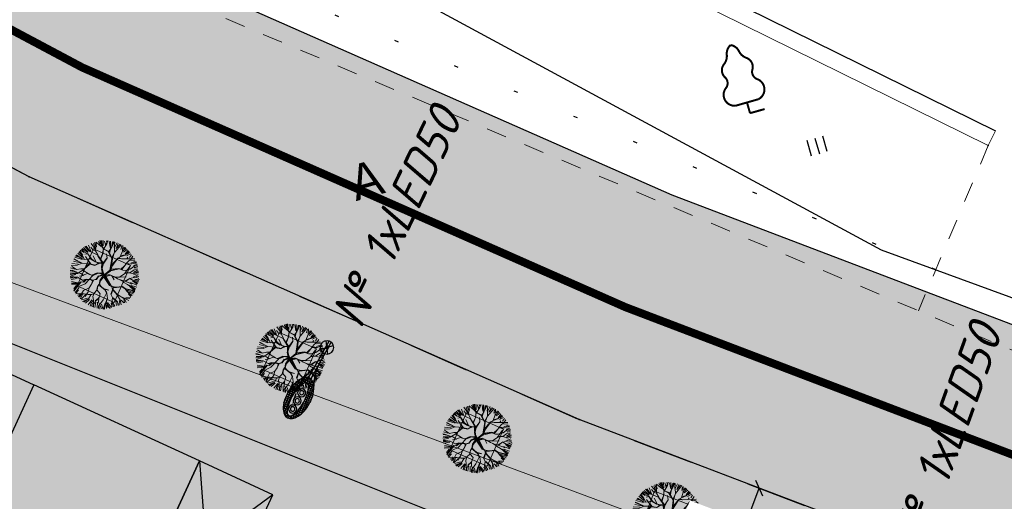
# Model space of a CAD drawing. Extents: x 4085 to 16701, y -65 to 10948.
# Tile 180 of 256: x 14940 to 14964, y 10844 to 10856. Entities that reach past the tile are written whole.
import ezdxf
from ezdxf.xclip import XClip

# ---------------------------------------------------------------- set-up
doc = ezdxf.new("R2010")
doc.units = 0
doc.header["$MEASUREMENT"] = 0
doc.header["$XCLIPFRAME"] = 0
for name, pattern in [('ACAD_ISO03W100', [30, 12, -18]), ('CONTI', [0]), ('STRIHSMALL', [1, 0.5, -0.5]), ('Д_ТРОТ_ТРУБА', [3, 1.5, -1.5]), ('ДОРОГИ_СТРОЯЩ', [9, 8, -1]), ('Контура низ откосов  Штриховая 0.1-0.5 - - - - - - -', [0.6, 0.1, -0.5]), ('РА_КОНТУРЫ', [1.5, 0, -1.5])]:
    doc.linetypes.add(name, pattern=pattern)
doc.layers.get('0').update_dxf_attribs({"color": 250, "linetype": 'CONTI'})
for name, color, linetype in [('(013) Газ', 30, 'ИК_Газопровод -------г--------'), ('(014) Водопровод', 5, 'ИК_Водопровод -------в--------'), ('(025) Дорога', 7, 'Continuous'), ('(036) Растительность', 7, 'Continuous'), ('(037) Контуры', 7, 'Контура низ откосов  Штриховая 0.1-0.5 - - - - - - -'), ('(038) Деревья', 7, 'Continuous'), ('(040) Ограда', 7, 'Continuous'), ('PI_TTDEFAULT', 5, 'CONTI'), ('Трассы.Дискретная модель.Подошвы откосов', 7, 'Continuous')]:
    doc.layers.add(name, color=color, linetype=linetype)
for name, color, linetype, lineweight in [('.', 7, 'Continuous', 15), ('0ZG - GOR-INCE', 5, 'Continuous', 15), ('Cayxanh1', 98, 'Continuous', 30)]:
    doc.layers.add(name, color=color, linetype=linetype, lineweight=lineweight)
doc.styles.add('BM-431', font='txt')
doc.styles.add('ESKD1', font='times.ttf', dxfattribs={"width": 0.8, "oblique": 14.994305})
doc.styles.add('ISOCPEUR_0001', font='isocpeur.TTF', dxfattribs={"height": 0.2})
doc.styles.get("Standard").update_dxf_attribs({"font": 'times.ttf'})
doc.linetypes.add('ИК_Водопровод -------в--------', pattern='A,9,-0.6,["В",Standard,S=1.2,R=0,X=0,Y=-0.6],-1.2', length=10.8)
doc.linetypes.add('ИК_Газопровод -------г--------', pattern='A,9,-0.6,["Г",Standard,S=1.2,R=0,X=0,Y=-0.6],-1.2', length=10.8)
doc.linetypes.add('ОГРАДА_ГЛИН', pattern='A,4,["|",Standard,S=0.8,R=0,X=0,Y=-0.8],0.5,["|",Standard,S=0.8,R=0,X=0,Y=-0.8],3.5', length=8)
doc.dimstyles.new('ISO-25', dxfattribs={"dimtxt": 2.5, "dimasz": 1.5, "dimexe": 1.25, "dimexo": 0.625, "dimtad": 1, "dimtxsty": 'ESKD1', "dimblk": 'OBLIQUE', "dimcen": 2.5, "dimclrt": 5, "dimadec": 0, "dimazin": 0, "dimtfac": 1, "dimtmove": 0, "dimatfit": 3, "dimldrblk": 'OBLIQUE', "dimfxl": 0, "dimarcsym": 0})

# ---------------------------------------------------------------- blocks, each defined once
blk = doc.blocks.new('wedwedwedewdewd')
at = {"layer": '.', "linetype": 'Continuous'}
h = blk.add_hatch(color=256, dxfattribs=at)
h.dxf.hatch_style = 1
h.set_gradient(color1=(255, 217, 179), color2=(255, 209, 163), one_color=1, tint=0.82, name='HEMISPHERICAL')
h.paths.add_polyline_path([(16128.663, 10756.61), (16126.663, 10756.61), (16126.663, 10760.21), (16128.663, 10760.21)])
h.paths.add_polyline_path([(16137.663, 10756.61), (16139.663, 10756.61), (16139.663, 10760.21), (16137.663, 10760.21)])
h = blk.add_hatch(color=256, dxfattribs=at)
h.dxf.hatch_style = 1
h.set_gradient(color1=(255, 127, 127), color2=(255, 133, 133), one_color=1, tint=0.76, name='HEMISPHERICAL')
h.paths.add_polyline_path([(16133.163, 10760.21), (16133.163, 10756.61), (16137.663, 10756.61), (16137.663, 10760.21)])
h.paths.add_polyline_path([(16133.163, 10760.21), (16133.163, 10756.61), (16128.663, 10756.61), (16128.663, 10760.21)])
at = {"linetype": 'Continuous'}
for points in [[(16128.663, 10756.61), (16126.663, 10756.61), (16126.663, 10760.21), (16128.663, 10760.21)], [(16133.163, 10760.21), (16133.163, 10756.61), (16128.663, 10756.61), (16128.663, 10760.21)], [(16133.163, 10760.21), (16133.163, 10756.61), (16137.663, 10756.61), (16137.663, 10760.21)], [(16137.663, 10756.61), (16139.663, 10756.61), (16139.663, 10760.21), (16137.663, 10760.21)]]:
    blk.add_lwpolyline(points, close=True, dxfattribs=at)
for points in [[(16126.663, 10760.21), (16128.663, 10756.61)], [(16128.663, 10760.21), (16126.663, 10756.61)], [(16137.663, 10760.21), (16139.663, 10756.61)], [(16139.663, 10760.21), (16137.663, 10756.61)]]:
    blk.add_lwpolyline(points, dxfattribs=at)
blk = doc.blocks.new('qwdwqdwqdwqdwqdwqdwqdwqdwqdwq')
at = {"layer": 'Cayxanh1', "lineweight": 18, "extrusion": (-1.80213e-06, 5.58366e-05, 1)}
for p, q in [((16015.253, 11063.055, 9.176), (16015.163, 11063.169, 9.175)), ((16015.177, 11063.169, 9.175), (16015.25, 11063.073, 9.176)), ((16015.25, 11063.073, 9.176), (16015.192, 11063.183, 9.175)), ((16015.272, 11063.062, 9.176), (16015.203, 11063.191, 9.175)), ((16015.238, 11063.201, 9.175), (16015.289, 11063.08, 9.176)), ((16015.273, 11063.205, 9.175), (16015.337, 11063.119, 9.175)), ((16015.308, 11063.231, 9.175), (16015.342, 11063.192, 9.175)), ((16015.345, 11063.131, 9.175), (16015.324, 11063.175, 9.175)), ((16015.326, 11062.988, 9.176), (16015.353, 11063.168, 9.175)), ((16015.353, 11063.168, 9.175), (16015.342, 11063.249, 9.175)), ((16015.377, 11063.248, 9.175), (16015.457, 11063.118, 9.175)), ((16015.485, 11063.094, 9.176), (16015.405, 11063.263, 9.175)), ((16015.454, 11063.269, 9.175), (16015.479, 11063.174, 9.175)), ((16015.485, 11063.207, 9.175), (16015.474, 11063.28, 9.175)), ((16015.488, 11063.104, 9.176), (16015.485, 11063.207, 9.175)), ((16015.486, 11063.28, 9.175), (16015.492, 11063.211, 9.175)), ((16015.488, 11063.075, 9.176), (16015.5, 11063.284, 9.175)), ((16015.554, 11063.16, 9.175), (16015.515, 11063.28, 9.175)), ((16015.558, 11063.163, 9.175), (16015.574, 11063.291, 9.175)), ((16015.608, 11063.053, 9.176), (16015.558, 11063.163, 9.175)), ((16015.604, 11063.156, 9.175), (16015.652, 11063.289, 9.175)), ((16015.605, 11063.285, 9.175), (16015.604, 11063.156, 9.175)), ((16015.612, 11063.053, 9.176), (16015.683, 11063.29, 9.175)), ((16015.708, 11063.271, 9.175), (16015.725, 11063.177, 9.175)), ((16015.774, 11063.155, 9.175), (16015.727, 11063.286, 9.175)), ((16015.781, 11063.008, 9.176), (16015.774, 11063.155, 9.175)), ((16015.776, 11063.211, 9.175), (16015.811, 11063.271, 9.175)), ((16015.777, 11063.267, 9.175), (16015.776, 11063.211, 9.175)), ((16015.778, 11063.158, 9.175), (16015.833, 11063.256, 9.175)), ((16015.867, 11063.241, 9.175), (16015.806, 11063.142, 9.175)), ((16015.866, 11063.12, 9.176), (16015.897, 11063.227, 9.175)), ((16015.872, 11063.095, 9.176), (16015.931, 11063.223, 9.175)), ((16015.914, 11063.133, 9.175), (16015.953, 11063.201, 9.175)), ((16015.914, 11063.094, 9.176), (16015.991, 11063.18, 9.175)), ((16016, 11063.089, 9.176), (16016.017, 11063.166, 9.175)), ((16016.048, 11063.05, 9.176), (16016.063, 11063.149, 9.175)), ((16015.047, 11062.825, 9.176), (16014.905, 11062.903, 9.176)), ((16015.06, 11062.836, 9.176), (16014.953, 11062.949, 9.176)), ((16015.147, 11062.926, 9.176), (16014.992, 11063.013, 9.176)), ((16015.095, 11062.891, 9.176), (16015.022, 11062.931, 9.176)), ((16015.044, 11063.039, 9.176), (16015.147, 11062.926, 9.176)), ((16015.133, 11062.986, 9.176), (16015.056, 11063.071, 9.176)), ((16015.087, 11063.09, 9.176), (16015.147, 11062.995, 9.176)), ((16015.25, 11063.047, 9.176), (16015.093, 11063.1, 9.175)), ((16015.168, 11062.894, 9.176), (16015.133, 11062.986, 9.176)), ((16015.139, 11063.133, 9.175), (16015.208, 11063.089, 9.176)), ((16015.334, 11063.014, 9.176), (16015.253, 11063.055, 9.176)), ((16015.334, 11063.021, 9.176), (16015.272, 11063.062, 9.176)), ((16015.326, 11062.988, 9.176), (16015.355, 11062.893, 9.176)), ((16015.355, 11062.923, 9.176), (16015.326, 11062.988, 9.176)), ((16015.399, 11063.017, 9.176), (16015.334, 11063.021, 9.176)), ((16015.455, 11063.006, 9.176), (16015.334, 11063.014, 9.176)), ((16015.366, 11062.761, 9.176), (16015.355, 11062.923, 9.176)), ((16015.473, 11063.014, 9.176), (16015.399, 11063.017, 9.176)), ((16015.498, 11062.845, 9.176), (16015.447, 11062.936, 9.176)), ((16015.615, 11062.877, 9.176), (16015.455, 11063.006, 9.176)), ((16015.473, 11063.014, 9.176), (16015.488, 11063.104, 9.176)), ((16015.484, 11063.024, 9.176), (16015.488, 11062.999, 9.176)), ((16015.502, 11062.98, 9.176), (16015.488, 11063.075, 9.176)), ((16015.626, 11062.881, 9.176), (16015.502, 11062.98, 9.176)), ((16015.601, 11062.903, 9.176), (16015.612, 11063.049, 9.176)), ((16015.622, 11062.888, 9.176), (16015.608, 11063.053, 9.176)), ((16015.673, 11062.738, 9.176), (16015.736, 11062.942, 9.176)), ((16015.694, 11062.704, 9.176), (16015.744, 11062.957, 9.176)), ((16015.744, 11062.957, 9.176), (16015.781, 11063.008, 9.176)), ((16015.747, 11062.946, 9.176), (16015.828, 11062.971, 9.176)), ((16015.758, 11062.968, 9.176), (16015.832, 11062.975, 9.176)), ((16015.781, 11063.03, 9.176), (16015.872, 11063.099, 9.176)), ((16015.784, 11063.008, 9.176), (16015.872, 11063.095, 9.176)), ((16015.828, 11062.971, 9.176), (16015.949, 11063.025, 9.176)), ((16015.949, 11063.025, 9.176), (16016.133, 11063.108, 9.176)), ((16015.953, 11063.029, 9.176), (16015.96, 11063.076, 9.176)), ((16015.981, 11062.908, 9.176), (16016.018, 11063.01, 9.176)), ((16015.985, 11062.9, 9.176), (16016.109, 11062.958, 9.176)), ((16015.992, 11062.923, 9.176), (16016.106, 11062.955, 9.176)), ((16016.018, 11063.01, 9.176), (16016.048, 11063.05, 9.176)), ((16016.06, 11063.033, 9.176), (16016.146, 11063.08, 9.176)), ((16016.085, 11062.973, 9.176), (16016.172, 11063.058, 9.176)), ((16016.109, 11062.958, 9.176), (16016.201, 11063.053, 9.176)), ((16016.131, 11062.827, 9.176), (16016.201, 11062.947, 9.176)), ((16016.143, 11062.995, 9.176), (16016.209, 11063.042, 9.176)), ((16016.143, 11062.987, 9.176), (16016.216, 11063.027, 9.176)), ((16016.167, 11062.946, 9.176), (16016.236, 11063.006, 9.176)), ((16016.201, 11062.947, 9.176), (16016.26, 11062.99, 9.176)), ((16016.201, 11062.903, 9.176), (16016.274, 11062.963, 9.176)), ((16016.218, 11062.89, 9.176), (16016.278, 11062.932, 9.176)), ((16016.235, 11062.86, 9.176), (16016.295, 11062.902, 9.176)), ((16014.938, 11062.613, 9.176), (16014.788, 11062.665, 9.176)), ((16014.937, 11062.643, 9.176), (16014.802, 11062.706, 9.176)), ((16014.93, 11062.742, 9.176), (16014.814, 11062.756, 9.176)), ((16014.921, 11062.665, 9.176), (16014.818, 11062.73, 9.176)), ((16014.919, 11062.753, 9.176), (16014.831, 11062.79, 9.176)), ((16015.008, 11062.776, 9.176), (16014.841, 11062.812, 9.176)), ((16015.004, 11062.793, 9.176), (16014.858, 11062.846, 9.176)), ((16015.021, 11062.822, 9.176), (16014.879, 11062.885, 9.176)), ((16015.021, 11062.825, 9.176), (16014.894, 11062.888, 9.176)), ((16015.021, 11062.752, 9.176), (16014.919, 11062.753, 9.176)), ((16015.018, 11062.749, 9.176), (16014.963, 11062.709, 9.176)), ((16015.174, 11062.543, 9.176), (16014.995, 11062.661, 9.176)), ((16015.252, 11062.82, 9.176), (16015.021, 11062.822, 9.176)), ((16015.16, 11062.671, 9.176), (16015.021, 11062.752, 9.176)), ((16015.131, 11062.668, 9.176), (16015.021, 11062.749, 9.176)), ((16015.161, 11062.891, 9.176), (16015.095, 11062.891, 9.176)), ((16015.244, 11062.652, 9.176), (16015.131, 11062.668, 9.176)), ((16015.277, 11062.652, 9.176), (16015.157, 11062.759, 9.176)), ((16015.27, 11062.644, 9.176), (16015.16, 11062.671, 9.176)), ((16015.259, 11062.824, 9.176), (16015.168, 11062.894, 9.176)), ((16015.398, 11062.732, 9.176), (16015.252, 11062.82, 9.176)), ((16015.438, 11062.688, 9.176), (16015.267, 11062.806, 9.176)), ((16015.376, 11062.659, 9.176), (16015.27, 11062.644, 9.176)), ((16015.383, 11062.659, 9.176), (16015.306, 11062.568, 9.176)), ((16015.355, 11062.893, 9.176), (16015.351, 11062.769, 9.176)), ((16015.427, 11062.688, 9.176), (16015.376, 11062.659, 9.176)), ((16015.431, 11062.673, 9.176), (16015.383, 11062.659, 9.176)), ((16015.471, 11062.684, 9.176), (16015.398, 11062.732, 9.176)), ((16015.431, 11062.673, 9.176), (16015.474, 11062.57, 9.176)), ((16015.457, 11062.647, 9.176), (16015.438, 11062.688, 9.176)), ((16015.46, 11062.698, 9.176), (16015.494, 11062.841, 9.176)), ((16015.485, 11062.555, 9.176), (16015.46, 11062.68, 9.176)), ((16015.492, 11062.567, 9.176), (16015.471, 11062.684, 9.176)), ((16015.475, 11062.694, 9.176), (16015.498, 11062.845, 9.176)), ((16015.683, 11062.605, 9.176), (16015.615, 11062.877, 9.176)), ((16015.676, 11062.712, 9.176), (16015.626, 11062.881, 9.176)), ((16015.694, 11062.697, 9.176), (16015.676, 11062.712, 9.176)), ((16015.697, 11062.595, 9.176), (16015.68, 11062.693, 9.176)), ((16015.684, 11062.716, 9.176), (16015.706, 11062.803, 9.176)), ((16015.705, 11062.595, 9.176), (16015.694, 11062.697, 9.176)), ((16015.705, 11062.635, 9.176), (16015.87, 11062.729, 9.176)), ((16015.712, 11062.613, 9.176), (16015.844, 11062.7, 9.176)), ((16015.716, 11062.595, 9.176), (16015.878, 11062.721, 9.176)), ((16015.87, 11062.729, 9.176), (16015.944, 11062.736, 9.176)), ((16015.878, 11062.721, 9.176), (16015.973, 11062.728, 9.176)), ((16015.922, 11062.736, 9.176), (16015.966, 11062.835, 9.176)), ((16015.944, 11062.736, 9.176), (16015.958, 11062.783, 9.176)), ((16015.958, 11062.783, 9.176), (16015.985, 11062.9, 9.176)), ((16015.972, 11062.542, 9.176), (16016.053, 11062.677, 9.176)), ((16015.973, 11062.728, 9.176), (16016.028, 11062.75, 9.176)), ((16016.028, 11062.75, 9.176), (16016.131, 11062.827, 9.176)), ((16016.05, 11062.681, 9.176), (16016.095, 11062.882, 9.176)), ((16016.053, 11062.677, 9.176), (16016.156, 11062.742, 9.176)), ((16016.057, 11062.703, 9.176), (16016.16, 11062.746, 9.176)), ((16016.156, 11062.742, 9.176), (16016.248, 11062.753, 9.176)), ((16016.16, 11062.742, 9.176), (16016.223, 11062.852, 9.176)), ((16016.21, 11062.614, 9.176), (16016.339, 11062.705, 9.176)), ((16016.243, 11062.786, 9.176), (16016.304, 11062.881, 9.176)), ((16016.248, 11062.753, 9.176), (16016.336, 11062.869, 9.176)), ((16016.248, 11062.753, 9.176), (16016.355, 11062.847, 9.176)), ((16016.269, 11062.743, 9.176), (16016.359, 11062.803, 9.176)), ((16016.277, 11062.679, 9.176), (16016.368, 11062.777, 9.176)), ((16016.337, 11062.653, 9.176), (16016.441, 11062.691, 9.176)), ((16016.339, 11062.705, 9.176), (16016.42, 11062.708, 9.176)), ((16016.346, 11062.713, 9.176), (16016.398, 11062.747, 9.176)), ((16014.756, 11062.49, 9.176), (16014.969, 11062.482, 9.176)), ((16014.907, 11062.42, 9.176), (16014.756, 11062.373, 9.176)), ((16014.98, 11062.482, 9.176), (16014.76, 11062.501, 9.176)), ((16014.951, 11062.566, 9.176), (16014.761, 11062.541, 9.176)), ((16014.892, 11062.588, 9.176), (16014.764, 11062.574, 9.176)), ((16014.95, 11062.471, 9.176), (16014.769, 11062.442, 9.176)), ((16014.772, 11062.589, 9.176), (16014.845, 11062.592, 9.176)), ((16014.944, 11062.581, 9.176), (16014.775, 11062.611, 9.176)), ((16014.99, 11062.482, 9.176), (16014.898, 11062.387, 9.176)), ((16015.006, 11062.591, 9.176), (16014.937, 11062.643, 9.176)), ((16015.002, 11062.591, 9.176), (16014.944, 11062.581, 9.176)), ((16015.166, 11062.543, 9.176), (16014.99, 11062.482, 9.176)), ((16015.116, 11062.657, 9.176), (16015.002, 11062.591, 9.176)), ((16015.148, 11062.532, 9.176), (16015.089, 11062.375, 9.176)), ((16015.167, 11062.528, 9.176), (16015.096, 11062.378, 9.176)), ((16015.105, 11062.594, 9.176), (16015.189, 11062.55, 9.176)), ((16015.251, 11062.641, 9.176), (16015.116, 11062.657, 9.176)), ((16015.306, 11062.568, 9.176), (16015.166, 11062.543, 9.176)), ((16015.17, 11062.532, 9.176), (16015.299, 11062.56, 9.176)), ((16015.347, 11062.644, 9.176), (16015.262, 11062.645, 9.176)), ((16015.361, 11062.655, 9.176), (16015.306, 11062.568, 9.176)), ((16015.54, 11062.456, 9.176), (16015.426, 11062.413, 9.176)), ((16015.551, 11062.442, 9.176), (16015.429, 11062.41, 9.176)), ((16015.554, 11062.445, 9.176), (16015.482, 11062.548, 9.176)), ((16015.546, 11062.471, 9.176), (16015.485, 11062.555, 9.176)), ((16015.604, 11062.442, 9.176), (16015.488, 11062.34, 9.176)), ((16015.55, 11062.486, 9.176), (16015.492, 11062.567, 9.176)), ((16015.492, 11062.354, 9.176), (16015.565, 11062.453, 9.176)), ((16015.583, 11062.445, 9.176), (16015.492, 11062.354, 9.176)), ((16015.609, 11062.441, 9.176), (16015.546, 11062.471, 9.176)), ((16015.609, 11062.441, 9.176), (16015.55, 11062.486, 9.176)), ((16015.583, 11062.416, 9.176), (16015.557, 11062.27, 9.176)), ((16015.604, 11062.442, 9.176), (16015.561, 11062.262, 9.176)), ((16015.604, 11062.442, 9.176), (16015.683, 11062.605, 9.176)), ((16015.604, 11062.442, 9.176), (16015.697, 11062.595, 9.176)), ((16015.604, 11062.442, 9.176), (16015.627, 11062.379, 9.176)), ((16015.631, 11062.463, 9.176), (16015.624, 11062.441, 9.176)), ((16015.624, 11062.441, 9.176), (16015.638, 11062.382, 9.176)), ((16015.638, 11062.382, 9.176), (16015.645, 11062.441, 9.176)), ((16015.645, 11062.441, 9.176), (16015.646, 11062.485, 9.176)), ((16015.646, 11062.485, 9.176), (16015.705, 11062.583, 9.176)), ((16015.646, 11062.452, 9.176), (16015.719, 11062.499, 9.176)), ((16015.649, 11062.438, 9.176), (16015.705, 11062.481, 9.176)), ((16015.653, 11062.43, 9.176), (16015.864, 11062.264, 9.176)), ((16015.664, 11062.423, 9.176), (16015.748, 11062.492, 9.176)), ((16015.705, 11062.481, 9.176), (16015.756, 11062.499, 9.176)), ((16015.748, 11062.492, 9.176), (16015.785, 11062.492, 9.176)), ((16015.756, 11062.499, 9.176), (16015.869, 11062.499, 9.176)), ((16015.785, 11062.492, 9.176), (16015.876, 11062.425, 9.176)), ((16015.807, 11062.481, 9.176), (16015.884, 11062.495, 9.176)), ((16015.858, 11062.499, 9.176), (16015.972, 11062.542, 9.176)), ((16015.869, 11062.499, 9.176), (16015.942, 11062.483, 9.176)), ((16015.899, 11062.498, 9.176), (16015.976, 11062.542, 9.176)), ((16015.942, 11062.483, 9.176), (16016.122, 11062.497, 9.176)), ((16015.983, 11062.542, 9.176), (16016.119, 11062.611, 9.176)), ((16016.005, 11062.483, 9.176), (16016.082, 11062.479, 9.176)), ((16016.063, 11062.49, 9.176), (16016.118, 11062.461, 9.176)), ((16016.118, 11062.461, 9.176), (16016.228, 11062.453, 9.176)), ((16016.122, 11062.497, 9.176), (16016.21, 11062.614, 9.176)), ((16016.133, 11062.501, 9.176), (16016.269, 11062.515, 9.176)), ((16016.151, 11062.508, 9.176), (16016.218, 11062.621, 9.176)), ((16016.218, 11062.614, 9.176), (16016.445, 11062.587, 9.176)), ((16016.228, 11062.453, 9.176), (16016.455, 11062.411, 9.176)), ((16016.269, 11062.515, 9.176), (16016.32, 11062.511, 9.176)), ((16016.271, 11062.455, 9.176), (16016.452, 11062.437, 9.176)), ((16016.276, 11062.528, 9.176), (16016.44, 11062.536, 9.176)), ((16016.301, 11062.433, 9.176), (16016.451, 11062.385, 9.176)), ((16016.302, 11062.593, 9.176), (16016.44, 11062.557, 9.176)), ((16016.314, 11062.468, 9.176), (16016.461, 11062.484, 9.176)), ((16016.337, 11062.648, 9.176), (16016.445, 11062.648, 9.176)), ((16016.337, 11062.618, 9.176), (16016.445, 11062.622, 9.176)), ((16014.898, 11062.387, 9.176), (16014.762, 11062.321, 9.176)), ((16014.885, 11062.269, 9.176), (16014.773, 11062.257, 9.176)), ((16014.927, 11062.28, 9.176), (16014.785, 11062.303, 9.176)), ((16014.85, 11062.215, 9.176), (16014.788, 11062.201, 9.176)), ((16014.887, 11062.215, 9.176), (16014.795, 11062.19, 9.176)), ((16014.966, 11062.204, 9.176), (16014.819, 11062.14, 9.176)), ((16014.985, 11062.2, 9.176), (16014.827, 11062.105, 9.176)), ((16014.96, 11062.222, 9.176), (16014.832, 11062.219, 9.176)), ((16015.059, 11062.236, 9.176), (16014.887, 11062.215, 9.176)), ((16015.016, 11062.342, 9.176), (16014.927, 11062.28, 9.176)), ((16015.1, 11062.371, 9.176), (16014.985, 11062.2, 9.176)), ((16015.096, 11062.378, 9.176), (16015.016, 11062.342, 9.176)), ((16015.272, 11062.304, 9.176), (16015.056, 11062.331, 9.176)), ((16015.143, 11062.217, 9.176), (16015.058, 11062.163, 9.176)), ((16015.139, 11062.221, 9.176), (16015.059, 11062.236, 9.176)), ((16015.209, 11062.297, 9.176), (16015.139, 11062.221, 9.176)), ((16015.345, 11062.311, 9.176), (16015.209, 11062.297, 9.176)), ((16015.348, 11062.201, 9.176), (16015.238, 11062.158, 9.176)), ((16015.355, 11062.194, 9.176), (16015.252, 11062.154, 9.176)), ((16015.352, 11062.307, 9.176), (16015.263, 11062.048, 9.176)), ((16015.426, 11062.413, 9.176), (16015.326, 11062.311, 9.176)), ((16015.429, 11062.41, 9.176), (16015.345, 11062.311, 9.176)), ((16015.406, 11062.208, 9.176), (16015.348, 11062.201, 9.176)), ((16015.399, 11062.186, 9.176), (16015.355, 11062.194, 9.176)), ((16015.359, 11062.311, 9.176), (16015.448, 11062.413, 9.176)), ((16015.399, 11062.208, 9.176), (16015.409, 11062.098, 9.176)), ((16015.447, 11062.241, 9.176), (16015.406, 11062.208, 9.176)), ((16015.465, 11062.263, 9.176), (16015.407, 11062.212, 9.176)), ((16015.409, 11062.084, 9.176), (16015.414, 11062.205, 9.176)), ((16015.473, 11062.256, 9.176), (16015.447, 11062.241, 9.176)), ((16015.484, 11062.358, 9.176), (16015.465, 11062.263, 9.176)), ((16015.488, 11062.34, 9.176), (16015.473, 11062.256, 9.176)), ((16015.561, 11062.262, 9.176), (16015.582, 11062.171, 9.176)), ((16015.609, 11062.379, 9.176), (16015.575, 11062.266, 9.176)), ((16015.575, 11062.266, 9.176), (16015.589, 11062.178, 9.176)), ((16015.589, 11062.178, 9.176), (16015.641, 11062.152, 9.176)), ((16015.627, 11062.379, 9.176), (16015.824, 11062.253, 9.176)), ((16015.653, 11062.412, 9.176), (16015.816, 11062.286, 9.176)), ((16015.656, 11062.375, 9.176), (16015.653, 11062.412, 9.176)), ((16015.813, 11062.272, 9.176), (16015.656, 11062.375, 9.176)), ((16015.816, 11062.286, 9.176), (16015.674, 11062.379, 9.176)), ((16015.864, 11062.264, 9.176), (16015.813, 11062.272, 9.176)), ((16015.824, 11062.253, 9.176), (16015.894, 11062.249, 9.176)), ((16015.875, 11062.264, 9.176), (16015.912, 11062.264, 9.176)), ((16015.894, 11062.249, 9.176), (16015.941, 11062.19, 9.176)), ((16015.912, 11062.264, 9.176), (16015.988, 11062.281, 9.176)), ((16015.93, 11062.242, 9.176), (16015.955, 11062.19, 9.176)), ((16015.933, 11062.242, 9.176), (16016.007, 11062.278, 9.176)), ((16015.937, 11062.187, 9.176), (16015.944, 11062.066, 9.176)), ((16015.941, 11062.19, 9.176), (16016.105, 11062.116, 9.176)), ((16015.959, 11062.066, 9.176), (16015.948, 11062.183, 9.176)), ((16015.955, 11062.19, 9.176), (16016.101, 11062.127, 9.176)), ((16015.988, 11062.281, 9.176), (16016.128, 11062.362, 9.176)), ((16016.007, 11062.278, 9.176), (16016.125, 11062.35, 9.176)), ((16016.125, 11062.35, 9.176), (16016.223, 11062.332, 9.176)), ((16016.128, 11062.362, 9.176), (16016.212, 11062.342, 9.176)), ((16016.212, 11062.342, 9.176), (16016.399, 11062.36, 9.176)), ((16016.223, 11062.332, 9.176), (16016.373, 11062.269, 9.176)), ((16016.362, 11062.257, 9.176), (16016.227, 11062.324, 9.176)), ((16016.388, 11062.374, 9.176), (16016.234, 11062.346, 9.176)), ((16016.284, 11062.33, 9.176), (16016.443, 11062.325, 9.176)), ((16016.313, 11062.145, 9.176), (16016.429, 11062.2, 9.176)), ((16016.322, 11062.304, 9.176), (16016.451, 11062.299, 9.176)), ((16016.343, 11062.244, 9.176), (16016.421, 11062.221, 9.176)), ((16016.427, 11062.239, 9.176), (16016.362, 11062.257, 9.176)), ((16016.435, 11062.25, 9.176), (16016.366, 11062.265, 9.176)), ((16016.373, 11062.269, 9.176), (16016.443, 11062.264, 9.176)), ((16016.457, 11062.367, 9.176), (16016.388, 11062.374, 9.176)), ((16016.399, 11062.36, 9.176), (16016.454, 11062.341, 9.176)), ((16016.457, 11062.356, 9.176), (16016.414, 11062.363, 9.176)), ((16015.021, 11062.115, 9.176), (16014.856, 11062.065, 9.176)), ((16014.93, 11062.072, 9.176), (16014.856, 11062.057, 9.176)), ((16014.961, 11062.161, 9.176), (16014.858, 11062.084, 9.176)), ((16014.867, 11062.043, 9.176), (16014.93, 11062.072, 9.176)), ((16014.875, 11062.028, 9.176), (16015.01, 11062.108, 9.176)), ((16015.026, 11062.083, 9.176), (16014.9, 11062.002, 9.176)), ((16015.085, 11061.997, 9.176), (16014.935, 11061.959, 9.176)), ((16015.094, 11061.984, 9.176), (16014.951, 11061.924, 9.176)), ((16015.098, 11061.961, 9.176), (16014.958, 11061.896, 9.176)), ((16015.168, 11062.103, 9.176), (16015.021, 11062.115, 9.176)), ((16015.123, 11061.997, 9.176), (16015.078, 11061.782, 9.176)), ((16015.157, 11062.049, 9.176), (16015.085, 11061.767, 9.176)), ((16015.149, 11062.052, 9.176), (16015.098, 11061.961, 9.176)), ((16015.212, 11062.07, 9.176), (16015.149, 11062.052, 9.176)), ((16015.263, 11062.048, 9.176), (16015.163, 11061.935, 9.176)), ((16015.238, 11062.158, 9.176), (16015.168, 11062.103, 9.176)), ((16015.175, 11062.1, 9.176), (16015.238, 11062.143, 9.176)), ((16015.238, 11062.143, 9.176), (16015.201, 11062.07, 9.176)), ((16015.252, 11062.154, 9.176), (16015.212, 11062.07, 9.176)), ((16015.391, 11061.992, 9.176), (16015.291, 11061.876, 9.176)), ((16015.409, 11062.098, 9.176), (16015.391, 11061.992, 9.176)), ((16015.394, 11061.999, 9.176), (16015.408, 11061.893, 9.176)), ((16015.592, 11062.017, 9.176), (16015.559, 11061.925, 9.176)), ((16015.575, 11062.167, 9.176), (16015.567, 11062.112, 9.176)), ((16015.567, 11062.112, 9.176), (16015.585, 11062.009, 9.176)), ((16015.586, 11062.156, 9.176), (16015.571, 11062.116, 9.176)), ((16015.571, 11062.116, 9.176), (16015.596, 11062.024, 9.176)), ((16015.582, 11062.171, 9.176), (16015.626, 11062.145, 9.176)), ((16015.596, 11062.024, 9.176), (16015.702, 11061.972, 9.176)), ((16015.626, 11062.145, 9.176), (16015.765, 11062.104, 9.176)), ((16015.641, 11062.152, 9.176), (16015.746, 11062.118, 9.176)), ((16015.702, 11061.972, 9.176), (16015.716, 11061.851, 9.176)), ((16015.86, 11062.143, 9.176), (16015.725, 11062.126, 9.176)), ((16015.765, 11062.118, 9.176), (16015.841, 11062.056, 9.176)), ((16015.765, 11062.104, 9.176), (16015.838, 11062.045, 9.176)), ((16015.768, 11062.118, 9.176), (16015.86, 11062.143, 9.176)), ((16015.838, 11062.045, 9.176), (16015.829, 11061.862, 9.176)), ((16015.845, 11062.052, 9.176), (16015.914, 11061.942, 9.176)), ((16015.914, 11061.942, 9.176), (16015.924, 11061.832, 9.176)), ((16015.944, 11062.066, 9.176), (16016.013, 11062.011, 9.176)), ((16016.013, 11062.011, 9.176), (16016.053, 11061.882, 9.176)), ((16016.024, 11062, 9.176), (16016.17, 11061.959, 9.176)), ((16016.031, 11062.011, 9.176), (16016.177, 11061.962, 9.176)), ((16016.094, 11062.113, 9.176), (16016.211, 11062.032, 9.176)), ((16016.101, 11062.127, 9.176), (16016.28, 11062.104, 9.176)), ((16016.105, 11062.116, 9.176), (16016.292, 11062.119, 9.176)), ((16016.135, 11061.956, 9.176), (16016.19, 11061.87, 9.176)), ((16016.177, 11061.962, 9.176), (16016.228, 11061.885, 9.176)), ((16016.209, 11062.012, 9.176), (16016.247, 11061.908, 9.176)), ((16016.211, 11062.032, 9.176), (16016.284, 11061.936, 9.176)), ((16016.239, 11062.042, 9.176), (16016.329, 11062.003, 9.176)), ((16016.28, 11062.104, 9.176), (16016.338, 11062.012, 9.176)), ((16016.292, 11062.119, 9.176), (16016.416, 11062.158, 9.176)), ((16016.304, 11062.102, 9.176), (16016.372, 11062.033, 9.176)), ((16016.325, 11062.111, 9.176), (16016.416, 11062.11, 9.176)), ((16015.081, 11061.924, 9.176), (16015.054, 11061.821, 9.176)), ((16015.162, 11061.902, 9.176), (16015.123, 11061.751, 9.176)), ((16015.179, 11061.837, 9.176), (16015.149, 11061.742, 9.176)), ((16015.228, 11061.77, 9.176), (16015.151, 11061.723, 9.176)), ((16015.261, 11061.763, 9.176), (16015.204, 11061.708, 9.176)), ((16015.5, 11061.852, 9.176), (16015.228, 11061.77, 9.176)), ((16015.265, 11061.759, 9.176), (16015.239, 11061.695, 9.176)), ((16015.246, 11061.777, 9.176), (16015.522, 11061.874, 9.176)), ((16015.279, 11061.715, 9.176), (16015.253, 11061.678, 9.176)), ((16015.291, 11061.876, 9.176), (16015.279, 11061.715, 9.176)), ((16015.312, 11061.776, 9.176), (16015.303, 11061.656, 9.176)), ((16015.381, 11061.797, 9.176), (16015.324, 11061.66, 9.176)), ((16015.463, 11061.745, 9.176), (16015.35, 11061.651, 9.176)), ((16015.492, 11061.743, 9.176), (16015.378, 11061.619, 9.176)), ((16015.408, 11061.893, 9.176), (16015.389, 11061.758, 9.176)), ((16015.403, 11061.622, 9.176), (16015.473, 11061.713, 9.176)), ((16015.492, 11061.739, 9.176), (16015.418, 11061.615, 9.176)), ((16015.519, 11061.732, 9.176), (16015.462, 11061.612, 9.176)), ((16015.503, 11061.852, 9.176), (16015.492, 11061.743, 9.176)), ((16015.562, 11061.918, 9.176), (16015.503, 11061.852, 9.176)), ((16015.579, 11061.749, 9.176), (16015.539, 11061.598, 9.176)), ((16015.559, 11061.925, 9.176), (16015.565, 11061.834, 9.176)), ((16015.565, 11061.834, 9.176), (16015.613, 11061.757, 9.176)), ((16015.613, 11061.757, 9.176), (16015.59, 11061.673, 9.176)), ((16015.616, 11061.757, 9.176), (16015.689, 11061.602, 9.176)), ((16015.668, 11061.753, 9.176), (16015.663, 11061.599, 9.176)), ((16015.705, 11061.848, 9.176), (16015.664, 11061.76, 9.176)), ((16015.716, 11061.851, 9.176), (16015.668, 11061.753, 9.176)), ((16015.686, 11061.739, 9.176), (16015.72, 11061.61, 9.176)), ((16015.709, 11061.881, 9.176), (16015.705, 11061.848, 9.176)), ((16015.716, 11061.851, 9.176), (16015.748, 11061.767, 9.176)), ((16015.725, 11061.752, 9.176), (16015.78, 11061.619, 9.176)), ((16015.748, 11061.767, 9.176), (16015.887, 11061.649, 9.176)), ((16015.829, 11061.862, 9.176), (16015.788, 11061.675, 9.176)), ((16015.833, 11061.747, 9.176), (16015.906, 11061.665, 9.176)), ((16015.906, 11061.927, 9.176), (16015.913, 11061.813, 9.176)), ((16015.923, 11061.656, 9.176), (16015.909, 11061.806, 9.176)), ((16015.913, 11061.813, 9.176), (16015.938, 11061.66, 9.176)), ((16015.921, 11061.832, 9.176), (16015.949, 11061.659, 9.176)), ((16015.924, 11061.832, 9.176), (16016.074, 11061.743, 9.176)), ((16015.954, 11061.845, 9.176), (16016.091, 11061.776, 9.176)), ((16015.958, 11061.786, 9.176), (16015.992, 11061.699, 9.176)), ((16015.962, 11061.785, 9.176), (16016.022, 11061.734, 9.176)), ((16016.044, 11061.867, 9.176), (16016.104, 11061.797, 9.176)), ((16016.053, 11061.882, 9.176), (16016.144, 11061.812, 9.176)), ((16016.066, 11061.905, 9.176), (16016.16, 11061.84, 9.176)), ((16015.59, 11061.673, 9.176), (16015.601, 11061.595, 9.176)), ((16015.621, 11061.68, 9.176), (16015.63, 11061.602, 9.176)), ((16015.788, 11061.675, 9.176), (16015.813, 11061.62, 9.176)), ((16015.819, 11061.679, 9.176), (16015.849, 11061.623, 9.176))]:
    blk.add_line(p, q, dxfattribs=at)
blk = doc.blocks.new('QWEFEWFEWFEWF')
at = {"lineweight": 0}
h = blk.add_hatch(color=103, dxfattribs=at)
h.dxf.hatch_style = 1
h.paths.add_polyline_path([(15923.366, 10361.293), (15924.366, 10361.293), (15924.366, 10360.293), (15923.366, 10360.293)])
at = {"linetype": 'Continuous', "lineweight": 0}
blk.add_lwpolyline([(15923.366, 10361.293), (15924.366, 10361.293), (15924.366, 10360.293), (15923.366, 10360.293)], close=True, dxfattribs=at)
at = {"linetype": 'Continuous'}
blk.add_blockref('qwdwqdwqdwqdwqdwqdwqdwqdwqdwq', (-91.738, -701.623), dxfattribs=at)
blk = doc.blocks.new('_OBLIQUE')
at = {"color": 0, "linetype": 'ByBlock', "ltscale": 0.05}
blk.add_line((-0.5, -0.5), (0.5, 0.5), dxfattribs=at)
blk = doc.blocks.new('*D1688')
at = {"color": 0, "linetype": 'Continuous', "lineweight": -2, "transparency": 16777216}
for q in [(-204.84, 5.452), (-206.607, 1.66)]:
    blk.add_line((-206.327, 1.553), q, dxfattribs=at)
at = {"color": 0, "lineweight": -2, "transparency": 16777216}
blk.add_line((-204.84, 5.452), (-205.12, 5.559), dxfattribs=at)
at = {"layer": 'Defpoints', "color": 0, "linetype": 'Continuous', "transparency": 16777216}
for p in [(-204.84, 5.452, -1.621), (-204.84, 5.452), (-206.327, 1.553)]:
    blk.add_point(p, dxfattribs=at)
at = {"color": 0, "linetype": 'Continuous', "lineweight": -2, "transparency": 16777216, "xscale": 0.3, "yscale": 0.3, "zscale": 0.3}
for p, rotation in [((-204.84, 5.452), 69.11906606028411), ((-206.327, 1.553), 249.1190660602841)]:
    blk.add_blockref('_OBLIQUE', p, dxfattribs=dict(at, rotation=rotation))
at = {"linetype": 'Continuous', "transparency": 16777216, "insert": (-206.165, 3.724), "char_height": 1, "attachment_point": 5, "rotation": 69.1191, "bg_fill": 3, "box_fill_scale": 1.25, "bg_fill_color": 256, "bg_fill_true_color": 13158600, "bg_fill_transparency": 0}
blk.add_mtext('4,2', dxfattribs=at)
blk = doc.blocks.new('karagach')
at = {"const_width": 0.05}
for points in [[(0, 1.75, 0.246034), (-0.156, 1.546, 0.489079)], [(0, 1.75, -0.246034), (0.156, 1.546, -0.489079)], [(-0.277, 1.346, 0.181567), (-0.156, 1.546, 0.303004)], [(0.277, 1.346, -0.181567), (0.156, 1.546, -0.303004)], [(-0.277, 1.346, 0.430853), (-0.341, 1.004, 0.548276)], [(0.277, 1.346, -0.430853), (0.341, 1.004, -0.548276)], [(-0.42, 0.746, 0.383603), (-0.341, 1.004, 0.352912)], [(0.42, 0.746, -0.383603), (0.341, 1.004, -0.352912)], [(-0.42, 0.746, 0.626949), (-0.291, 0.275, 0.702465)], [(0.42, 0.746, -0.626949), (0.291, 0.275, -0.702465)]]:
    blk.add_lwpolyline(points, format="xyb", dxfattribs=at)
for points in [[(0, 0.275), (-0.291, 0.275)], [(0, 0), (0, 0.275)], [(0, 0.275), (0.291, 0.275)], [(0, 0), (0.375, 0)]]:
    blk.add_lwpolyline(points, dxfattribs=at)
blk.add_lwpolyline([(0, 0), (0, 0.275)])
blk = doc.blocks.new('I04020')
for p, q in [((-0.8, 0), (-0.8, 1.6)), ((0, 1.6), (0, 0)), ((0.8, 0), (0.8, 1.6))]:
    blk.add_line(p, q)
blk = doc.blocks.new('DWQDWQDWQDW')
at = {"layer": '(013) Газ', "color": 253, "elevation": -293.957, "flags": 128}
blk.add_lwpolyline([(16593.835, 8974.11), (16588.965, 8968.737), (16632.987, 8943.083), (16704.89, 8901.987), (16713.495, 8898.602), (16716.296, 8902.061), (16753.916, 8891.037), (16792.227, 8888.711), (16830.895, 8890.879), (16830.509, 8918.831)], dxfattribs=at)
at = {"layer": '(014) Водопровод', "color": 253, "elevation": -0.214, "flags": 128}
blk.add_lwpolyline([(16576.371, 8963.693), (16647.22, 8922.774), (16676.617, 8903.064), (16729.179, 8880.612), (16787.815, 8871.699), (16848.046, 8870.409), (16903.728, 8877.875), (16942.087, 8888.592), (16968.858, 8898.019), (16985.978, 8906.188), (17005.343, 8917.326), (17029.564, 8932.374), (17030.321, 8934.643)], dxfattribs=at)
at = {"layer": '(025) Дорога', "color": 253, "linetype": 'Д_ТРОТ_ТРУБА', "elevation": -0.401, "flags": 128}
blk.add_lwpolyline([(16566.957, 8968.775), (16581.36, 8962.58), (16593.925, 8956.538), (16606.683, 8949.316), (16619.49, 8941.466), (16632.352, 8933.528), (16644.738, 8925.951), (16657.888, 8918.769), (16670.947, 8911.584), (16683.912, 8904.282), (16697.343, 8897.969), (16711.112, 8892.343), (16724.922, 8887.513), (16739.107, 8883.504), (16753.619, 8880.664), (16784.587, 8877.32), (16810.589, 8875.154), (16851.882, 8872.594), (16870.905, 8873.19), (16896.328, 8876.784), (16922.735, 8884.705), (16937.645, 8890.028), (16946.155, 8892.231), (16961.101, 8897.336), (16974.974, 8903.031), (16988.476, 8909.838), (17001.443, 8917.787), (17014.223, 8926.215), (17017.813, 8929.256)], dxfattribs=at)
at = {"layer": '(037) Контуры', "color": 253, "linetype": 'РА_КОНТУРЫ', "elevation": -0.083, "flags": 128}
blk.add_lwpolyline([(16706.226, 8901.462), (16681.799, 8912.504), (16644.338, 8933.392), (16631.168, 8941.231), (16629.117, 8942.433), (16630.204, 8945.343), (16634.776, 8945.563)], dxfattribs=at)
at = {"layer": '(040) Ограда', "color": 253, "linetype": 'ОГРАДА_ГЛИН', "ltscale": 0.5, "elevation": -0.083, "flags": 128}
blk.add_lwpolyline([(16638.844, 8952.478), (16634.091, 8943.391), (16685.115, 8916.714), (16707.779, 8904.854)], dxfattribs=at)
at = {"color": 253, "linetype": 'Continuous'}
blk.add_line((16707.593, 8904.499, -0.083), (16707.779, 8904.854, -0.083), dxfattribs=at)
for points, elevation in [([(16638.489, 8952.664), (16633.551, 8943.222), (16684.93, 8916.36), (16707.593, 8904.499)], -0.083), ([(16683.123, 8901.797), (16733.634, 8881.659)], 0.021)]:
    blk.add_lwpolyline(points, dxfattribs=dict(at, elevation=elevation))
at = {"color": 253, "linetype": 'STRIHSMALL'}
for points, elevation in [([(16683.383, 8910.535), (16713.863, 8896.817), (16737.536, 8889.269), (16798.085, 8881.262), (16829.053, 8879.046), (16831.149, 8881.718), (16831.256, 8899.907), (16831.359, 8917.283)], -0.108), ([(16707.593, 8904.499), (16705.774, 8900.458)], -0.083)]:
    blk.add_lwpolyline(points, dxfattribs=dict(at, elevation=elevation))
at = {"layer": 'PI_TTDEFAULT', "color": 253}
for p in [(16683.912, 8904.282, -0.15), (16707.593, 8904.499), (16697.343, 8897.969, -0.04)]:
    blk.add_point(p, dxfattribs=at)
at = {"layer": '(036) Растительность', "color": 253, "linetype": 'Continuous', "extrusion": (-0.010635, -0.002758, 0.99994), "xscale": 0.25, "yscale": 0.25, "zscale": 0.25, "rotation": 14.53837778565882}
blk.add_blockref('I04020', (16699.352, 8903.056, -496.134), dxfattribs=at)
at = {"layer": '(038) Деревья', "color": 253, "linetype": 'Continuous', "extrusion": (-0.010635, -0.002758, 0.99994), "rotation": 14.53837778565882}
blk.add_blockref('karagach', (16697.664, 8904.099, -496.117), dxfattribs=at)
at = {"layer": '(025) Дорога', "color": 253, "linetype": 'ДОРОГИ_СТРОЯЩ', "extrusion": (-0.010635, -0.002758, 0.99994), "style": 'BM-431'}
blk.add_text('A', height=0.875, rotation=14.5384, dxfattribs=at).set_placement((16687.892, 8902.154, -496.007))
blk = doc.blocks.new('7м')
at = {"layer": '.', "lineweight": 30}
h = blk.add_hatch(dxfattribs=at)
h.set_pattern_fill('NET', color=2)
edge = h.paths.add_edge_path()
edge.add_ellipse((1588.852, -6995.365), major_axis=(-1.399, -0.188), ratio=0.533589, start_angle=-34.94984, end_angle=180, ccw=False)
edge.add_arc((1586.181, -6993.302), 2.314, -50.68376, -49.33296)
edge.add_ellipse((1588.852, -6995.365), major_axis=(-1.399, -0.188), ratio=0.533589, start_angle=-180, end_angle=-34.94984, ccw=False)
edge = h.paths.add_edge_path(flags=16)
edge.add_ellipse((1588.943, -6995.353), major_axis=(-1.146, -0.154), ratio=0.347251, start_angle=0, end_angle=360)
h.paths.add_polyline_path([(1588.509, -6995.665, 1), (1588.442, -6995.167, 1)], flags=0)
h.paths.add_polyline_path([(1588.493, -6995.544, 1), (1588.458, -6995.288, 1)], flags=0)
h.paths.add_polyline_path([(1589.079, -6995.6, 1), (1589.012, -6995.102, 1)], flags=0)
h.paths.add_polyline_path([(1589.064, -6995.488, 1), (1589.027, -6995.214, 1)], flags=0)
h.paths.add_polyline_path([(1589.658, -6995.522, 1), (1589.591, -6995.024, 1)], flags=0)
h.paths.add_polyline_path([(1589.644, -6995.412, 1), (1589.606, -6995.134, 1)], flags=0)
h = blk.add_hatch(dxfattribs=at)
h.set_pattern_fill('NET', color=2)
edge = h.paths.add_edge_path()
edge.add_ellipse((1588.852, -6995.365), major_axis=(-1.399, -0.188), ratio=0.533589, start_angle=-34.94984, end_angle=-6.81579, ccw=False)
edge.add_arc((1586.181, -6993.302), 2.314, 280.14952, 309.31624, ccw=False)
edge.add_line((1586.589, -6995.579), (1587.45, -6995.464))
h = blk.add_hatch(color=2, dxfattribs=at)
h.dxf.hatch_style = 1
h.paths.add_polyline_path([(1588.605, -6995.416, 1), (1588.346, -6995.416, 1)])
h.paths.add_polyline_path([(1588.907, -6995.351, 1), (1589.184, -6995.351, 1)])
h.paths.add_polyline_path([(1589.765, -6995.273, 1), (1589.485, -6995.273, 1)])
h = blk.add_hatch(dxfattribs=at)
h.set_pattern_fill('NET', color=2)
edge = h.paths.add_edge_path()
edge.add_ellipse((1588.852, -6995.365), major_axis=(-1.399, -0.188), ratio=0.533589, start_angle=5.80724, end_angle=37.64224, ccw=False)
edge.add_line((1587.47, -6995.628), (1586.411, -6995.77))
edge.add_arc((1586.72, -6998.57), 2.817, 67.35169, 96.2951, ccw=False)
at = {"lineweight": 30}
for points in [[(1586.389, -6995.606, 0.15015), (1587.647, -6995.092)], [(1586.411, -6995.77, -0.126965), (1587.805, -6995.971)]]:
    blk.add_lwpolyline(points, format="xyb", dxfattribs=at)
for points in [[(1587.612, -6995.448), (1584.849, -6995.824)], [(1587.646, -6995.611), (1584.869, -6995.97)], [(1585.637, -6996.038), (1584.897, -6995.647)], [(1585.518, -6995.507), (1585.017, -6996.178)], [(1587.45, -6995.464), (1586.389, -6995.606)], [(1587.47, -6995.628), (1586.411, -6995.77)]]:
    blk.add_lwpolyline(points, dxfattribs=at)
blk.add_lwpolyline([(1585.181, -6995.762), (1585.33, -6995.742), (1585.354, -6995.923), (1585.205, -6995.943)], close=True)
for centre, radius in [((1585.267, -6995.842), 0.418), ((1588.476, -6995.416), 0.129), ((1589.045, -6995.351), 0.139), ((1589.625, -6995.273), 0.14)]:
    blk.add_circle(centre, radius, dxfattribs=at)
at = {"color": 3, "lineweight": 30}
for centre in [(1588.476, -6995.416), (1589.045, -6995.351), (1589.625, -6995.273)]:
    blk.add_circle(centre, 0.251, dxfattribs=at)
at = {"color": 5, "lineweight": 30}
for centre, major_axis, ratio in [((1588.852, -6995.365), (-1.399, -0.188), 0.533589), ((1588.943, -6995.353), (-1.146, -0.154), 0.347251)]:
    blk.add_ellipse(centre, major_axis=major_axis, ratio=ratio, start_param=-3.141592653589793, end_param=3.141592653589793, dxfattribs=at)
blk = doc.blocks.new('*U1787')
at = {"layer": 'Трассы.Дискретная модель.Подошвы откосов', "color": 0, "linetype": 'Continuous', "xscale": -0.3965507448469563, "yscale": 0.3965507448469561, "zscale": 0.3965507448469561, "rotation": 94.29743375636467}
blk.add_blockref('7м', (-2813.492, 418.996), dxfattribs=at)
at = {"linetype": 'Continuous', "insert": (0.562, 6.557, 4.822), "char_height": 0.85884, "attachment_point": 9, "rotation": 90.2548, "style": 'ISOCPEUR_0001'}
blk.add_mtext_dynamic_manual_height_columns('\\pi-1.71768,l1.71768,t1.71768,6.87071;{\\fISOCPEUR|b0|i1|c204|p34;\\C6;№^I1хLED50}', width=10.47414, gutter_width=1.051, heights=[0], dxfattribs=at)
blk = doc.blocks.new('*U1788')
at = {"color": 0, "linetype": 'ByBlock', "lineweight": -2, "transparency": 16777216}
for p, rotation in [((14939.155, 10654.15, -36.59), 334.0131640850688), ((14953.069, 10648.565, -36.59), 339.8700049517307)]:
    blk.add_blockref('*U1787', p, dxfattribs=dict(at, rotation=rotation))
blk = doc.blocks.new('A$C10aa157c')
at = {"layer": '.', "linetype": 'Continuous', "lineweight": 30}
h = blk.add_hatch(color=250, dxfattribs=at)
h.dxf.hatch_style = 1
h.set_gradient(color1=(51, 51, 51), color2=(51, 51, 51), one_color=1, tint=0.2)
h.paths.add_polyline_path([(126.356, 68.21), (126.356, 60.145), (119.19, 53.78), (110.365, 45.941), (106.848, 42.816), (94.268, 34.092), (81.491, 25.841), (68.153, 18.719), (54.417, 12.7), (39.595, 7.246), (31.139, 4.844), (16.358, -0.828), (-9.856, -9.365), (-35.188, -13.554), (-54.191, -14.596), (-95.533, -13.005), (-121.579, -11.449), (-152.617, -8.833), (-167.191, -6.334), (-181.467, -2.659), (-195.386, 1.846), (-209.283, 7.147), (-222.859, 13.144), (-235.991, 20.14), (-249.215, 27.017), (-262.53, 33.888), (-275.09, 41.172), (-288.134, 48.807), (-301.122, 56.354), (-314.046, 63.275), (-326.75, 69.021), (-341.293, 74.876), (-369.094, 86.069), (-366.853, 91.634), (-339.053, 80.442), (-324.392, 74.54), (-311.391, 68.659), (-298.198, 61.594), (-285.112, 53.99), (-272.069, 46.357), (-259.647, 39.152), (-246.455, 32.344), (-233.197, 25.449), (-220.232, 18.543), (-207, 12.698), (-193.392, 7.507), (-179.793, 3.106), (-165.934, -0.462), (-151.857, -2.875), (-121.148, -5.464), (-95.239, -7.012), (-54.24, -8.59), (-35.844, -7.581), (-11.282, -3.52), (14.353, 4.83), (29.241, 10.542), (37.737, 12.955), (52.175, 18.269), (65.532, 24.121), (78.446, 31.016), (90.93, 39.078), (103.132, 47.541), (106.381, 50.427), (115.206, 58.266), (120.356, 62.841), (120.356, 68.21)])
at = {"linetype": 'Continuous'}
h = blk.add_hatch(color=256, dxfattribs=at)
h.dxf.hatch_style = 1
h.set_gradient(color1=(196, 196, 196), color2=(179, 179, 179), one_color=1, tint=0.7, name='SPHERICAL')
edge = h.paths.add_edge_path()
edge.add_line((-329.694, -123.896), (-413.512, -4.999))
edge.add_line((-413.512, -4.999), (-355.789, 33.285))
edge.add_line((-355.789, 33.285), (-335.031, 75.586))
edge.add_line((-335.031, 75.586), (-290.266, 52.298))
edge.add_arc((-35.221, 435.711), 460.493, 236.3683, 253.19615)
edge.add_arc((23.167, 1743.611), 1759.185, 263.750088, 266.824743)
edge.add_line((-74.275, -12.874), (-37.809, -12.382))
edge.add_line((-37.809, -12.382), (-8.682, -7.259))
edge.add_line((-8.682, -7.259), (21.713, 1.674))
edge.add_line((21.713, 1.674), (73.828, 22.106))
edge.add_line((73.828, 22.106), (122.41, 60.653))
edge.add_line((122.41, 60.653), (125.275, 27.755))
edge.add_line((125.275, 27.755), (114.748, 2.379))
edge.add_line((114.748, 2.379), (116.662, -0.024))
edge.add_line((116.662, -0.024), (116.289, -3.732))
edge.add_line((116.289, -3.732), (111.258, -27.657))
edge.add_line((111.258, -27.657), (112.86, -27.925))
edge.add_line((112.86, -27.925), (106.102, -65.586))
edge.add_line((106.102, -65.586), (101.28, -90.48))
edge.add_line((101.28, -90.48), (98.815, -96.135))
edge.add_line((98.815, -96.135), (53.135, -97.305))
edge.add_line((53.135, -97.305), (30.09, -97.895))
edge.add_line((30.09, -97.895), (12.287, -98.298))
edge.add_line((12.287, -98.298), (-62.519, -99.993))
edge.add_line((-62.519, -99.993), (-93.467, -101.178))
edge.add_line((-93.467, -101.178), (-93.735, -109.893))
edge.add_line((-93.735, -109.893), (-152.913, -112.218))
edge.add_line((-152.913, -112.218), (-153.086, -120.274))
edge.add_line((-153.086, -120.274), (-196.615, -120.664))
edge.add_line((-196.615, -120.664), (-196.01, -100.254))
edge.add_line((-196.01, -100.254), (-236.883, -97.895))
edge.add_line((-236.883, -97.895), (-266.604, -99.724))
edge.add_line((-266.604, -99.724), (-280.852, -100.756))
edge.add_line((-280.852, -100.756), (-292.755, -102.679))
edge.add_line((-292.755, -102.679), (-308.616, -109.596))
edge.add_line((-308.616, -109.596), (-329.694, -123.896))
at = {"linetype": 'Continuous', "elevation": -1.621}
for points in [[(-195.386, 1.846), (-209.283, 7.147), (-222.859, 13.144), (-235.991, 20.14), (-249.215, 27.017), (-262.53, 33.888), (-275.09, 41.172)], [(-272.069, 46.357), (-259.647, 39.152), (-246.455, 32.344), (-233.197, 25.449), (-220.232, 18.543), (-207, 12.698), (-193.392, 7.507)]]:
    blk.add_lwpolyline(points, dxfattribs=at)
at = {"color": 7, "linetype": 'ACAD_ISO03W100', "ltscale": 0.2, "true_color": 0xffffff, "const_width": 0.2, "elevation": -1.621}
blk.add_lwpolyline([(-367.973, 88.851), (-340.173, 77.659), (-325.571, 71.78), (-312.719, 65.967), (-299.66, 58.974), (-286.623, 51.399), (-273.58, 43.765), (-261.089, 36.52), (-247.835, 29.681), (-234.594, 22.795), (-221.546, 15.843), (-208.142, 9.923), (-194.389, 4.676), (-180.63, 0.224), (-166.563, -3.398), (-152.237, -5.854), (-121.363, -8.457), (-95.386, -10.009), (-54.216, -11.593)], dxfattribs=at)
at = {"linetype": 'Continuous'}
for name, p, rotation in [('QWEFEWFEWFEWF', (-18982.059, -2979.053, -34.041), 336.0046317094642), ('wedwedwedewdewd', (-19376.67, -3023.194), 335.290962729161), ('QWEFEWFEWFEWF', (-18977.476, -2981.113, -35.662), 336.0046317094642), ('QWEFEWFEWFEWF', (-18972.859, -2983.097, -37.283), 336.0046317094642), ('QWEFEWFEWFEWF', (-18787.153, -3957.426, -38.904), 338.9880473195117)]:
    blk.add_blockref(name, p, dxfattribs=dict(at, rotation=rotation))
dim = blk.add_aligned_dim(p1=(-206.327, 1.553), p2=(-204.84, 5.452, -1.621), distance=0, dimstyle='ISO-25', override={"dimtxt": 1, "dimasz": 0.3, "dimexe": 0.3, "dimexo": 0, "dimgap": 0, "dimdec": 1, "dimtxsty": 'Standard', "dimcen": 0.3, "dimclrt": 256, "dimtdec": 1, "dimfxl": 10, "dimfxlon": 1, "dimtfill": 1, "dimtfillclr": 256, "dimarcsym": 1}, dxfattribs=at)
dim.commit()
dim.dimension.update_dxf_attribs({"geometry": '*D1688', "text_midpoint": (-206.165, 3.724)})
at = {"layer": '0ZG - GOR-INCE', "linetype": 'Continuous', "rotation": 1.343740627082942}
blk.add_blockref('DWQDWQDWQDW', (-16693.372, -9279.936, -1.22), dxfattribs=at)

msp = doc.modelspace()

# ---------------------------------------------------------------- block references
at = {"linetype": 'Continuous'}
ref = msp.add_blockref('A$C10aa157c', (15163.262, 10839.004, 0.177), dxfattribs=at)
XClip(ref).set_block_clipping_path([(-373.794434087, 108.5221690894), (-301.8282399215, 93.3350241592), (-251.5703695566, 64.2554686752), (-207.654540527, 33.6758720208), (-104.2532370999, 13.9690799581), (9.4882953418, 20.6982215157), (110.1840137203, 64.198227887), (135.5661904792, 19.4677583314), (74.741036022, -7.2786312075), (26.9902694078, -25.761868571), (-4.0754597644, -35.3463755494), (-88.6139293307, -37.2294086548), (-152.8418739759, -36.1397910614), (-192.3131233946, -27.415677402), (-222.2923186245, -17.3547389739), (-278.1502265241, 12.6686452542), (-296.1702662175, 12.3849432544), (-338.797385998, -11.849717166), (-373.794434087, 37.8738306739)])

# ---------------------------------------------------------------- next in the draw order: block references
at = {"color": 1, "lineweight": 40}
msp.add_blockref('*U1788', (8.58, 193.786, 45.943), dxfattribs=at)

doc.saveas('drawing.dxf')
